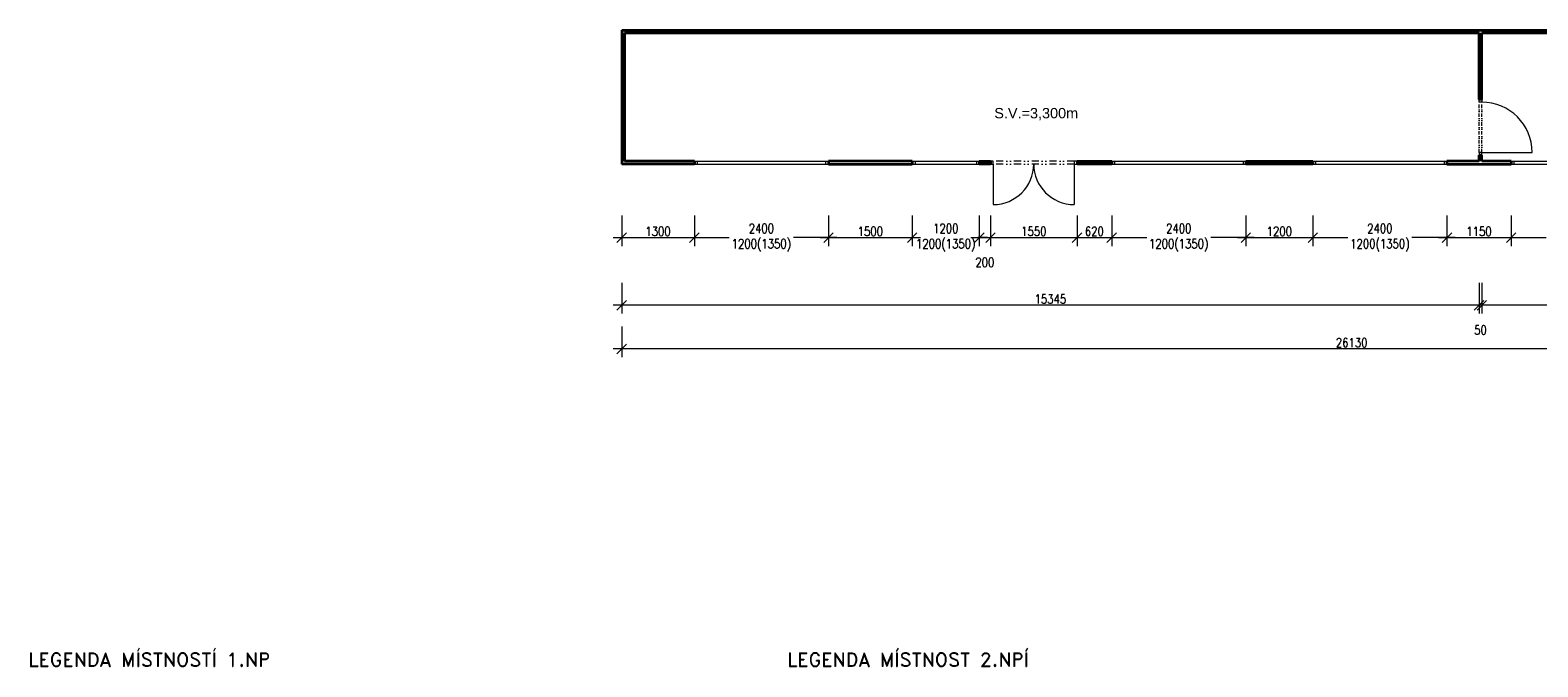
# Model space of a CAD drawing. Header units: millimetres. Extents: x -485339 to 286898, y -1189934 to 1602269.
# Tile 187 of 230: x 8093 to 35078, y -689779 to -678371. Entities that reach past the tile are written whole.
import ezdxf

# ---------------------------------------------------------------- set-up
doc = ezdxf.new("R2010")
doc.units = ezdxf.units.MM
doc.header["$LTSCALE"] = 10
doc.linetypes.add('DĚLICÍ2', pattern=[15.875, 6.35, -3.175, 0, -3.175, 0, -3.175])
doc.layers.get('Defpoints').update_dxf_attribs({"lineweight": 0})
for name, color, linetype, lineweight, true_color in [('BOUR_DVEŘE', 7, 'Continuous', 18, 0x4ccd32), ('BOUR_OKNA', 7, 'Continuous', 18, 0x4ccd32), ('BOUR_ČÁRY_OBRYS', 7, 'Continuous', 35, 0x4ccd32), ('BOURÁNÍ_POPIS', 7, 'Continuous', 18, 0x4ccd32)]:
    doc.layers.add(name, color=color, linetype=linetype, lineweight=lineweight, true_color=true_color)
for name, color, linetype, lineweight in [('St__otvory_dveře', 40, 'Continuous', 18), ('St_otvory_okna', 40, 'Continuous', 18), ('St_popis', 250, 'Continuous', 18)]:
    doc.layers.add(name, color=color, linetype=linetype, lineweight=lineweight)
doc.styles.add('Andy', font='arial.ttf')
doc.styles.get("Standard").update_dxf_attribs({"font": 'simplex.shx', "width": 0.8})
doc.dimstyles.new('stavebníM100', dxfattribs={"dimtxt": 165, "dimasz": 170, "dimexe": 150, "dimexo": 100, "dimgap": 30, "dimtad": 1, "dimdec": 0, "dimtxsty": 'Standard', "dimblk": 'OBLIQUE', "dimcen": -2.5, "dimdle": 150, "dimclrd": 256, "dimclre": 256, "dimclrt": 256, "dimadec": 4, "dimazin": 0, "dimtfac": 1, "dimtdec": 0, "dimtmove": 2, "dimatfit": 3, "dimldrblk": 'OBLIQUE', "dimfxl": 400, "dimfxlon": 1, "dimlwd": -1, "dimlwe": -1, "dimarcsym": 0})

# ---------------------------------------------------------------- blocks, each defined once
blk = doc.blocks.new('_OBLIQUE')
at = {"color": 0, "linetype": 'ByBlock'}
blk.add_line((-0.5, -0.5), (0.5, 0.5), dxfattribs=at)
blk = doc.blocks.new('*D5455')
at = {"layer": 'BOURÁNÍ_POPIS'}
for p, q in [((18681, -681689), (18681, -682239)), ((19981, -681689), (19981, -682239)), ((18531, -682089), (20131, -682089))]:
    blk.add_line(p, q, dxfattribs=at)
at = {"layer": 'Defpoints', "color": 0}
for p in [(18681, -680771), (19981, -680771), (19981, -682089)]:
    blk.add_point(p, dxfattribs=at)
at = {"layer": 'BOURÁNÍ_POPIS', "linetype": 'ByBlock', "xscale": 170, "yscale": 170, "zscale": 170, "rotation": 180}
blk.add_blockref('_OBLIQUE', (18681, -682089), dxfattribs=at)
at = {"layer": 'BOURÁNÍ_POPIS', "linetype": 'ByBlock', "xscale": 170, "yscale": 170, "zscale": 170}
blk.add_blockref('_OBLIQUE', (19981, -682089), dxfattribs=at)
at = {"layer": 'BOURÁNÍ_POPIS', "insert": (19331, -681976), "char_height": 165, "attachment_point": 5}
blk.add_mtext('1300', dxfattribs=at)
blk = doc.blocks.new('*D5456')
at = {"layer": 'BOURÁNÍ_POPIS'}
for p, q in [((19981, -681689), (19981, -682239)), ((22381, -681689), (22381, -682239)), ((19831, -682089), (20607, -682089)), ((22531, -682089), (21755, -682089))]:
    blk.add_line(p, q, dxfattribs=at)
at = {"layer": 'Defpoints', "color": 0}
for p in [(22381, -680016), (19981, -680771), (22381, -682089)]:
    blk.add_point(p, dxfattribs=at)
at = {"layer": 'BOURÁNÍ_POPIS', "linetype": 'ByBlock', "xscale": 170, "yscale": 170, "zscale": 170, "rotation": 180}
blk.add_blockref('_OBLIQUE', (19981, -682089), dxfattribs=at)
at = {"layer": 'BOURÁNÍ_POPIS', "linetype": 'ByBlock', "xscale": 170, "yscale": 170, "zscale": 170}
blk.add_blockref('_OBLIQUE', (22381, -682089), dxfattribs=at)
at = {"layer": 'BOURÁNÍ_POPIS', "insert": (21181, -682089), "char_height": 165, "attachment_point": 5}
blk.add_mtext('2400\\P1200(1350)', dxfattribs=at)
blk = doc.blocks.new('*D5457')
at = {"layer": 'BOURÁNÍ_POPIS'}
for p, q in [((22381, -681689), (22381, -682239)), ((23881, -681689), (23881, -682239)), ((22231, -682089), (24031, -682089))]:
    blk.add_line(p, q, dxfattribs=at)
at = {"layer": 'Defpoints', "color": 0}
for p in [(22381, -680016), (23881, -680016), (23881, -682089)]:
    blk.add_point(p, dxfattribs=at)
at = {"layer": 'BOURÁNÍ_POPIS', "linetype": 'ByBlock', "xscale": 170, "yscale": 170, "zscale": 170, "rotation": 180}
blk.add_blockref('_OBLIQUE', (22381, -682089), dxfattribs=at)
at = {"layer": 'BOURÁNÍ_POPIS', "linetype": 'ByBlock', "xscale": 170, "yscale": 170, "zscale": 170}
blk.add_blockref('_OBLIQUE', (23881, -682089), dxfattribs=at)
at = {"layer": 'BOURÁNÍ_POPIS', "insert": (23131, -681976), "char_height": 165, "attachment_point": 5}
blk.add_mtext('1500', dxfattribs=at)
blk = doc.blocks.new('*D5458')
at = {"layer": 'BOURÁNÍ_POPIS'}
for p, q in [((23881, -681689), (23881, -682239)), ((25081, -681689), (25081, -682239)), ((23731, -682089), (23907, -682089)), ((25231, -682089), (25055, -682089))]:
    blk.add_line(p, q, dxfattribs=at)
at = {"layer": 'Defpoints', "color": 0}
for p in [(23881, -680016), (25081, -680016), (25081, -682089)]:
    blk.add_point(p, dxfattribs=at)
at = {"layer": 'BOURÁNÍ_POPIS', "linetype": 'ByBlock', "xscale": 170, "yscale": 170, "zscale": 170, "rotation": 180}
blk.add_blockref('_OBLIQUE', (23881, -682089), dxfattribs=at)
at = {"layer": 'BOURÁNÍ_POPIS', "linetype": 'ByBlock', "xscale": 170, "yscale": 170, "zscale": 170}
blk.add_blockref('_OBLIQUE', (25081, -682089), dxfattribs=at)
at = {"layer": 'BOURÁNÍ_POPIS', "insert": (24481, -682089), "char_height": 165, "attachment_point": 5}
blk.add_mtext('1200\\P1200(1350)', dxfattribs=at)
blk = doc.blocks.new('*D5459')
at = {"layer": 'BOURÁNÍ_POPIS'}
for p, q in [((25081, -681689), (25081, -682239)), ((25281, -681689), (25281, -682239)), ((24931, -682089), (25431, -682089))]:
    blk.add_line(p, q, dxfattribs=at)
at = {"layer": 'Defpoints', "color": 0}
for p in [(25081, -680016), (25281, -680016), (25281, -682089)]:
    blk.add_point(p, dxfattribs=at)
at = {"layer": 'BOURÁNÍ_POPIS', "linetype": 'ByBlock', "xscale": 170, "yscale": 170, "zscale": 170, "rotation": 180}
blk.add_blockref('_OBLIQUE', (25081, -682089), dxfattribs=at)
at = {"layer": 'BOURÁNÍ_POPIS', "linetype": 'ByBlock', "xscale": 170, "yscale": 170, "zscale": 170}
blk.add_blockref('_OBLIQUE', (25281, -682089), dxfattribs=at)
at = {"layer": 'BOURÁNÍ_POPIS', "insert": (25181, -682531), "char_height": 165, "attachment_point": 5}
blk.add_mtext('200', dxfattribs=at)
blk = doc.blocks.new('*D5460')
at = {"layer": 'BOURÁNÍ_POPIS'}
for p, q in [((25281, -681689), (25281, -682239)), ((26831, -681689), (26831, -682239)), ((25131, -682089), (26981, -682089))]:
    blk.add_line(p, q, dxfattribs=at)
at = {"layer": 'Defpoints', "color": 0}
for p in [(25281, -680016), (26831, -680016), (26831, -682089)]:
    blk.add_point(p, dxfattribs=at)
at = {"layer": 'BOURÁNÍ_POPIS', "linetype": 'ByBlock', "xscale": 170, "yscale": 170, "zscale": 170, "rotation": 180}
blk.add_blockref('_OBLIQUE', (25281, -682089), dxfattribs=at)
at = {"layer": 'BOURÁNÍ_POPIS', "linetype": 'ByBlock', "xscale": 170, "yscale": 170, "zscale": 170}
blk.add_blockref('_OBLIQUE', (26831, -682089), dxfattribs=at)
at = {"layer": 'BOURÁNÍ_POPIS', "insert": (26056, -681976), "char_height": 165, "attachment_point": 5}
blk.add_mtext('1550', dxfattribs=at)
blk = doc.blocks.new('*D5461')
at = {"layer": 'BOURÁNÍ_POPIS'}
for p, q in [((26831, -681689), (26831, -682239)), ((27451, -681689), (27451, -682239)), ((26681, -682089), (27601, -682089))]:
    blk.add_line(p, q, dxfattribs=at)
at = {"layer": 'Defpoints', "color": 0}
for p in [(26831, -680016), (27451, -680016), (27451, -682089)]:
    blk.add_point(p, dxfattribs=at)
at = {"layer": 'BOURÁNÍ_POPIS', "linetype": 'ByBlock', "xscale": 170, "yscale": 170, "zscale": 170, "rotation": 180}
blk.add_blockref('_OBLIQUE', (26831, -682089), dxfattribs=at)
at = {"layer": 'BOURÁNÍ_POPIS', "linetype": 'ByBlock', "xscale": 170, "yscale": 170, "zscale": 170}
blk.add_blockref('_OBLIQUE', (27451, -682089), dxfattribs=at)
at = {"layer": 'BOURÁNÍ_POPIS', "insert": (27141, -681976), "char_height": 165, "attachment_point": 5}
blk.add_mtext('620', dxfattribs=at)
blk = doc.blocks.new('*D5462')
at = {"layer": 'BOURÁNÍ_POPIS'}
for p, q in [((31051, -681689), (31051, -682239)), ((33451, -681689), (33451, -682239)), ((30901, -682089), (31677, -682089)), ((33601, -682089), (32825, -682089))]:
    blk.add_line(p, q, dxfattribs=at)
at = {"layer": 'Defpoints', "color": 0}
for p in [(31051, -679991), (33451, -679991), (33451, -682089)]:
    blk.add_point(p, dxfattribs=at)
at = {"layer": 'BOURÁNÍ_POPIS', "linetype": 'ByBlock', "xscale": 170, "yscale": 170, "zscale": 170, "rotation": 180}
blk.add_blockref('_OBLIQUE', (31051, -682089), dxfattribs=at)
at = {"layer": 'BOURÁNÍ_POPIS', "linetype": 'ByBlock', "xscale": 170, "yscale": 170, "zscale": 170}
blk.add_blockref('_OBLIQUE', (33451, -682089), dxfattribs=at)
at = {"layer": 'BOURÁNÍ_POPIS', "insert": (32251, -682089), "char_height": 165, "attachment_point": 5}
blk.add_mtext('2400\\P1200(1350)', dxfattribs=at)
blk = doc.blocks.new('*D5463')
at = {"layer": 'BOURÁNÍ_POPIS'}
for p, q in [((33451, -681689), (33451, -682239)), ((34601, -681689), (34601, -682239)), ((33301, -682089), (34751, -682089))]:
    blk.add_line(p, q, dxfattribs=at)
at = {"layer": 'Defpoints', "color": 0}
for p in [(33451, -679991), (34601, -679991), (34601, -682089)]:
    blk.add_point(p, dxfattribs=at)
at = {"layer": 'BOURÁNÍ_POPIS', "linetype": 'ByBlock', "xscale": 170, "yscale": 170, "zscale": 170, "rotation": 180}
blk.add_blockref('_OBLIQUE', (33451, -682089), dxfattribs=at)
at = {"layer": 'BOURÁNÍ_POPIS', "linetype": 'ByBlock', "xscale": 170, "yscale": 170, "zscale": 170}
blk.add_blockref('_OBLIQUE', (34601, -682089), dxfattribs=at)
at = {"layer": 'BOURÁNÍ_POPIS', "insert": (34026, -681976), "char_height": 165, "attachment_point": 5}
blk.add_mtext('1150', dxfattribs=at)
blk = doc.blocks.new('*D5464')
at = {"layer": 'BOURÁNÍ_POPIS'}
for p, q in [((34601, -681689), (34601, -682239)), ((37001, -681689), (37001, -682239)), ((34451, -682089), (35227, -682089)), ((37151, -682089), (36375, -682089))]:
    blk.add_line(p, q, dxfattribs=at)
at = {"layer": 'Defpoints', "color": 0}
for p in [(34601, -679991), (37001, -679991), (37001, -682089)]:
    blk.add_point(p, dxfattribs=at)
at = {"layer": 'BOURÁNÍ_POPIS', "linetype": 'ByBlock', "xscale": 170, "yscale": 170, "zscale": 170, "rotation": 180}
blk.add_blockref('_OBLIQUE', (34601, -682089), dxfattribs=at)
at = {"layer": 'BOURÁNÍ_POPIS', "linetype": 'ByBlock', "xscale": 170, "yscale": 170, "zscale": 170}
blk.add_blockref('_OBLIQUE', (37001, -682089), dxfattribs=at)
at = {"layer": 'BOURÁNÍ_POPIS', "insert": (35801, -682089), "char_height": 165, "attachment_point": 5}
blk.add_mtext('2400\\P1200(1350)', dxfattribs=at)
blk = doc.blocks.new('*D5472')
at = {"layer": 'BOURÁNÍ_POPIS'}
for p, q in [((34076, -682900), (34076, -683450)), ((44811, -682900), (44811, -683450)), ((44961, -683300), (33926, -683300))]:
    blk.add_line(p, q, dxfattribs=at)
at = {"layer": 'Defpoints', "color": 0}
for p in [(34076, -679966), (44811, -680016), (34076, -683300)]:
    blk.add_point(p, dxfattribs=at)
at = {"layer": 'BOURÁNÍ_POPIS', "linetype": 'ByBlock', "xscale": 170, "yscale": 170, "zscale": 170, "rotation": 180}
blk.add_blockref('_OBLIQUE', (34076, -683300), dxfattribs=at)
at = {"layer": 'BOURÁNÍ_POPIS', "linetype": 'ByBlock', "xscale": 170, "yscale": 170, "zscale": 170}
blk.add_blockref('_OBLIQUE', (44811, -683300), dxfattribs=at)
at = {"layer": 'BOURÁNÍ_POPIS', "insert": (39444, -683188), "char_height": 165, "attachment_point": 5}
blk.add_mtext('10735', dxfattribs=at)
blk = doc.blocks.new('*D5473')
at = {"layer": 'BOURÁNÍ_POPIS'}
for p, q in [((34026, -682900), (34026, -683450)), ((34076, -682900), (34076, -683450)), ((34226, -683300), (33876, -683300))]:
    blk.add_line(p, q, dxfattribs=at)
at = {"layer": 'Defpoints', "color": 0}
for p in [(34026, -679966), (34076, -679966), (34026, -683300)]:
    blk.add_point(p, dxfattribs=at)
at = {"layer": 'BOURÁNÍ_POPIS', "insert": (34051, -683743), "char_height": 165, "attachment_point": 5}
blk.add_mtext('50', dxfattribs=at)
blk = doc.blocks.new('*D5474')
at = {"layer": 'BOURÁNÍ_POPIS'}
for p, q in [((18681, -682900), (18681, -683450)), ((34026, -682900), (34026, -683450)), ((34176, -683300), (18531, -683300))]:
    blk.add_line(p, q, dxfattribs=at)
at = {"layer": 'Defpoints', "color": 0}
for p in [(18681, -680016), (34026, -679966), (18681, -683300)]:
    blk.add_point(p, dxfattribs=at)
at = {"layer": 'BOURÁNÍ_POPIS', "linetype": 'ByBlock', "xscale": 170, "yscale": 170, "zscale": 170, "rotation": 180}
blk.add_blockref('_OBLIQUE', (18681, -683300), dxfattribs=at)
at = {"layer": 'BOURÁNÍ_POPIS', "linetype": 'ByBlock', "xscale": 170, "yscale": 170, "zscale": 170}
blk.add_blockref('_OBLIQUE', (34026, -683300), dxfattribs=at)
at = {"layer": 'BOURÁNÍ_POPIS', "insert": (26354, -683188), "char_height": 165, "attachment_point": 5}
blk.add_mtext('15345', dxfattribs=at)
blk = doc.blocks.new('*D5475')
at = {"layer": 'BOURÁNÍ_POPIS'}
for p, q in [((27451, -681689), (27451, -682239)), ((29851, -681689), (29851, -682239)), ((27301, -682089), (28077, -682089)), ((30001, -682089), (29225, -682089))]:
    blk.add_line(p, q, dxfattribs=at)
at = {"layer": 'Defpoints', "color": 0}
for p in [(27451, -679991), (29851, -679991), (29851, -682089)]:
    blk.add_point(p, dxfattribs=at)
at = {"layer": 'BOURÁNÍ_POPIS', "linetype": 'ByBlock', "xscale": 170, "yscale": 170, "zscale": 170, "rotation": 180}
blk.add_blockref('_OBLIQUE', (27451, -682089), dxfattribs=at)
at = {"layer": 'BOURÁNÍ_POPIS', "linetype": 'ByBlock', "xscale": 170, "yscale": 170, "zscale": 170}
blk.add_blockref('_OBLIQUE', (29851, -682089), dxfattribs=at)
at = {"layer": 'BOURÁNÍ_POPIS', "insert": (28651, -682089), "char_height": 165, "attachment_point": 5}
blk.add_mtext('2400\\P1200(1350)', dxfattribs=at)
blk = doc.blocks.new('*D5476')
at = {"layer": 'BOURÁNÍ_POPIS'}
for p, q in [((29851, -681689), (29851, -682239)), ((31051, -681689), (31051, -682239)), ((29701, -682089), (31201, -682089))]:
    blk.add_line(p, q, dxfattribs=at)
at = {"layer": 'Defpoints', "color": 0}
for p in [(29851, -679991), (31051, -679991), (31051, -682089)]:
    blk.add_point(p, dxfattribs=at)
at = {"layer": 'BOURÁNÍ_POPIS', "linetype": 'ByBlock', "xscale": 170, "yscale": 170, "zscale": 170, "rotation": 180}
blk.add_blockref('_OBLIQUE', (29851, -682089), dxfattribs=at)
at = {"layer": 'BOURÁNÍ_POPIS', "linetype": 'ByBlock', "xscale": 170, "yscale": 170, "zscale": 170}
blk.add_blockref('_OBLIQUE', (31051, -682089), dxfattribs=at)
at = {"layer": 'BOURÁNÍ_POPIS', "insert": (30451, -681976), "char_height": 165, "attachment_point": 5}
blk.add_mtext('1200', dxfattribs=at)
blk = doc.blocks.new('*D5477')
at = {"layer": 'BOURÁNÍ_POPIS'}
for p, q in [((18681, -683683), (18681, -684233)), ((44811, -683683), (44811, -684233)), ((44961, -684083), (18531, -684083))]:
    blk.add_line(p, q, dxfattribs=at)
at = {"layer": 'Defpoints', "color": 0}
for p in [(18681, -680016), (44811, -680016), (18681, -684083)]:
    blk.add_point(p, dxfattribs=at)
at = {"layer": 'BOURÁNÍ_POPIS', "linetype": 'ByBlock', "xscale": 170, "yscale": 170, "zscale": 170, "rotation": 180}
blk.add_blockref('_OBLIQUE', (18681, -684083), dxfattribs=at)
at = {"layer": 'BOURÁNÍ_POPIS', "linetype": 'ByBlock', "xscale": 170, "yscale": 170, "zscale": 170}
blk.add_blockref('_OBLIQUE', (44811, -684083), dxfattribs=at)
at = {"layer": 'BOURÁNÍ_POPIS', "insert": (31746, -683970), "char_height": 165, "attachment_point": 5}
blk.add_mtext('26130', dxfattribs=at)
blk = doc.blocks.new('G$C526E4547')
at = {"layer": 'St_otvory_okna', "color": 0, "ltscale": 2}
for points in [[(0, 0), (2400, 0)], [(50, 0), (50, -50)], [(2350, 0), (2350, -50)], [(0, -50), (2400, -50)]]:
    blk.add_lwpolyline(points, dxfattribs=at)
blk = doc.blocks.new('G$CB83B120F')
at = {"layer": 'St__otvory_dveře', "color": 0, "ltscale": 2}
for points in [[(0, 0), (50, 0), (50, 50), (0, 50)], [(1500, 0), (1550, 0), (1550, 50), (1500, 50)]]:
    blk.add_lwpolyline(points, close=True, dxfattribs=at)
at = {"layer": 'St__otvory_dveře', "color": 0, "linetype": 'DĚLICÍ2', "ltscale": 2}
for points in [[(1500, 50), (50, 50)], [(1500, 0), (50, 0)]]:
    blk.add_lwpolyline(points, dxfattribs=at)
at = {"layer": 'St__otvory_dveře', "color": 0, "ltscale": 2}
for points in [[(50, 0), (50, -725)], [(1500, 0), (1500, -725)]]:
    blk.add_lwpolyline(points, dxfattribs=at)
for centre, start, end in [((50, 0), 270, 0), ((1500, 0), 180, 270)]:
    blk.add_arc(centre, 725, start, end, dxfattribs=at)
blk = doc.blocks.new('G$C184F8D83')
at = {"layer": 'St_otvory_okna', "color": 0, "ltscale": 2}
for points in [[(0, 0), (1200, 0)], [(50, 0), (50, -50)], [(1150, 0), (1150, -50)], [(0, -50), (1200, -50)]]:
    blk.add_lwpolyline(points, dxfattribs=at)
blk = doc.blocks.new('G$CC11A36EC')
at = {"layer": 'St__otvory_dveře', "color": 0, "ltscale": 2}
for points in [[(0, 0), (50, 0), (50, -50), (0, -50)], [(0, -1000), (50, -1000), (50, -950), (0, -950)]]:
    blk.add_lwpolyline(points, close=True, dxfattribs=at)
at = {"layer": 'St__otvory_dveře', "color": 0, "linetype": 'DĚLICÍ2'}
for points in [[(0, -950), (0, -50)], [(50, -950), (50, -50)]]:
    blk.add_lwpolyline(points, dxfattribs=at)
at = {"layer": 'St__otvory_dveře', "color": 0, "ltscale": 2}
blk.add_lwpolyline([(50, -950), (950, -950)], dxfattribs=at)
blk.add_arc((50, -950), 900, 0, 90, dxfattribs=at)

msp = doc.modelspace()

# ---------------------------------------------------------------- linework, layer by layer
at = {"layer": 'BOUR_ČÁRY_OBRYS', "ltscale": 2}
for points in [[(18681.1, -678370.6), (18681.1, -680770.6)], [(18681.1, -678370.6), (44811.1, -678370.6)], [(18731.1, -678420.6), (18731.1, -680720.6)], [(18731.1, -678420.6), (34026.1, -678420.6)], [(34026.1, -679610.8), (34026.1, -678420.6)], [(34076.1, -678420.6), (44761.1, -678420.6)], [(34076.1, -679610.8), (34076.1, -678420.6)], [(34076.1, -679610.8), (34026.1, -679610.8)], [(19981.1, -680770.6), (18681.1, -680770.6)], [(19981.1, -680720.6), (18731.1, -680720.6)], [(19981.1, -680720.6), (19981.1, -680770.6)], [(22381.1, -680720.6), (22381.1, -680770.6)], [(23881.1, -680720.6), (22381.1, -680720.6)], [(22381.1, -680770.6), (23881.1, -680770.6)], [(23881.1, -680720.6), (23881.1, -680770.6)], [(25081.1, -680720.6), (25081.1, -680770.6)], [(25081.1, -680720.6), (25281.1, -680720.6)], [(25281.1, -680770.6), (25081.1, -680770.6)], [(25281.1, -680720.6), (25281.1, -680770.6)], [(26831.1, -680720.6), (26831.1, -680770.6)], [(26831.1, -680720.6), (27451.1, -680720.6)], [(27451.1, -680770.6), (26831.1, -680770.6)], [(27451.1, -680720.6), (27451.1, -680770.6)], [(29851.1, -680720.6), (29851.1, -680770.6)], [(29851.1, -680720.6), (31051.1, -680720.6)], [(31051.1, -680770.6), (29851.1, -680770.6)], [(31051.1, -680720.6), (31051.1, -680770.6)], [(33451.1, -680720.6), (33451.1, -680770.6)], [(34026.1, -680720.6), (33451.1, -680720.6)], [(33451.1, -680770.6), (34601.1, -680770.6)], [(34076.1, -680610.8), (34026.1, -680610.8)], [(34026.1, -680720.6), (34026.1, -680610.8)], [(34076.1, -680720.6), (34076.1, -680610.8)], [(34601.1, -680720.6), (34076.1, -680720.6)], [(34601.1, -680720.6), (34601.1, -680770.6)]]:
    msp.add_lwpolyline(points, dxfattribs=at)

# ---------------------------------------------------------------- block references
at = {"layer": 'BOUR_DVEŘE', "ltscale": 2}
for name, p in [('G$CC11A36EC', (34026.1, -679610.8)), ('G$CB83B120F', (25281.1, -680770.6))]:
    msp.add_blockref(name, p, dxfattribs=at)
at = {"layer": 'BOUR_OKNA', "ltscale": 2}
for name, p in [('G$C526E4547', (19981.1, -680720.6)), ('G$C184F8D83', (23881.1, -680720.6)), ('G$C526E4547', (27451.1, -680720.6)), ('G$C526E4547', (31051.1, -680720.6)), ('G$C526E4547', (34601.1, -680720.6))]:
    msp.add_blockref(name, p, dxfattribs=at)

# ---------------------------------------------------------------- texts
at = {"layer": 'BOURÁNÍ_POPIS', "ltscale": 2, "style": 'Andy'}
msp.add_text('S.V.=3,300m', height=185, dxfattribs=at).set_placement((25349.4, -679950.4))
at = {"layer": 'St_popis', "char_height": 250, "attachment_point": 1, "style": 'Andy'}
for s, insert in [('{\\Fromand|c0;LEGENDA MÍSTNOSTÍ 1.NP}', (8059, -689524.5)), ('{\\Fromand|c0;LEGENDA MÍSTNOST 2.NPÍ}', (21639.7, -689524.5))]:
    msp.add_mtext(s, dxfattribs=dict(at, insert=insert))

# ---------------------------------------------------------------- dimensions: what is measured, and where the dimension line sits
at = {"layer": 'BOURÁNÍ_POPIS'}
for base, p1, p2, picture, middle in [((18681.1, -683300.3), (34026.1, -679965.7), (18681.1, -680015.7), '*D5474', (26353.6, -683187.8)), ((18681.1, -684082.6), (44811.1, -680015.7), (18681.1, -680015.7), '*D5477', (31746.1, -683970.1)), ((23881.1, -682088.7), (22381.1, -680015.7), (23881.1, -680015.7), '*D5457', (23131.1, -681976.2)), ((25281.1, -682088.7), (25081.1, -680015.7), (25281.1, -680015.7), '*D5459', (25181.1, -682531.2)), ((26831.1, -682088.7), (25281.1, -680015.7), (26831.1, -680015.7), '*D5460', (26056.1, -681976.2)), ((27451.1, -682088.7), (26831.1, -680015.7), (27451.1, -680015.7), '*D5461', (27141.1, -681976.2)), ((31051.1, -682088.7), (29851.1, -679990.7), (31051.1, -679990.7), '*D5476', (30451.1, -681976.2)), ((34601.1, -682088.7), (33451.1, -679990.7), (34601.1, -679990.7), '*D5463', (34026.1, -681976.2)), ((34026.1, -683300.3), (34076.1, -679965.7), (34026.1, -679965.7), '*D5473', (34051.1, -683742.8)), ((34076.1, -683300.3), (44811.1, -680015.7), (34076.1, -679965.7), '*D5472', (39443.6, -683187.8)), ((19981.1, -682088.7), (18681.1, -680770.6), (19981.1, -680770.6), '*D5455', (19331.1, -681976.2))]:
    dim = msp.add_linear_dim(base=base, p1=p1, p2=p2, dimstyle='stavebníM100', dxfattribs=at)
    dim.commit()
    dim.dimension.update_dxf_attribs({"geometry": picture, "text_midpoint": middle})
for base, p1, p2, picture, middle in [((22381.1, -682088.7), (19981.1, -680770.6), (22381.1, -680015.7), '*D5456', (21181.1, -682088.7)), ((25081.1, -682088.7), (23881.1, -680015.7), (25081.1, -680015.7), '*D5458', (24481.1, -682088.7)), ((29851.1, -682088.7), (27451.1, -679990.7), (29851.1, -679990.7), '*D5475', (28651.1, -682088.7)), ((33451.1, -682088.7), (31051.1, -679990.7), (33451.1, -679990.7), '*D5462', (32251.1, -682088.7)), ((37001.1, -682088.7), (34601.1, -679990.7), (37001.1, -679990.7), '*D5464', (35801.1, -682088.7))]:
    dim = msp.add_linear_dim(base=base, p1=p1, p2=p2, text='<>\\P1200(1350)', dimstyle='stavebníM100', override={"dimtxsty": 'Standard'}, dxfattribs=at)
    dim.commit()
    dim.dimension.update_dxf_attribs({"geometry": picture, "text_midpoint": middle, "dimtype": 160})

doc.saveas('drawing.dxf')
